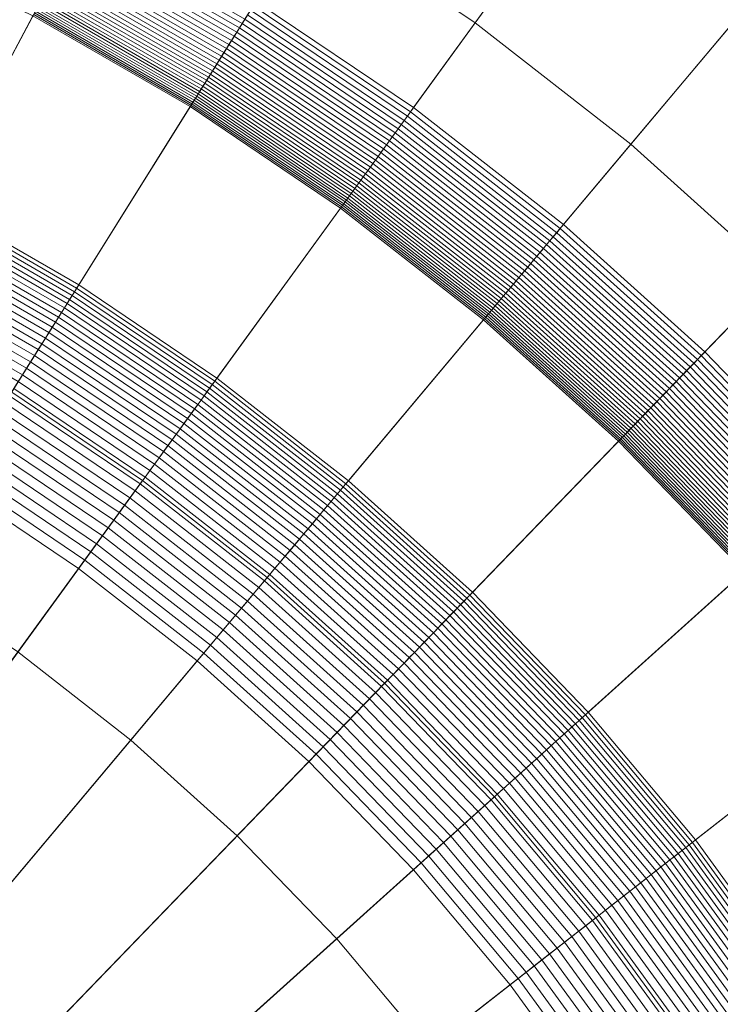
# Model space of a CAD drawing. Header units: millimetres. Extents: x -219 to 220, y -220 to 220.
# Tile 114 of 146: x 17 to 27, y 18 to 32. Entities that reach past the tile are written whole.
import ezdxf

# ---------------------------------------------------------------- set-up
doc = ezdxf.new("R2010")
doc.units = ezdxf.units.MM
doc.layers.add('LUCIDO_1', color=1, linetype='Continuous', lineweight=20, true_color=0xff0000)
doc.layers.add('Nessuna', color=7, linetype='Continuous', lineweight=9)

# ---------------------------------------------------------------- blocks, each defined once
blk = doc.blocks.new('Group-1')
at = {"layer": 'Nessuna', "color": 7, "linetype": 'Continuous', "lineweight": 9, "transparency": 33554687}
for points in [[(20.803, 32.622, -70.282), (23.031, 31.119, -70.282), (30.428, 41.3, -69.262), (27.471, 43.294, -69.262)], [(23.031, 31.119, -70.282), (25.15, 29.464, -70.282), (33.239, 39.104, -69.262), (30.428, 41.3, -69.262)], [(25.15, 29.464, -70.282), (27.148, 27.665, -70.282), (35.889, 36.717, -69.262), (33.239, 39.104, -69.262)], [(23.348, 36.696, -92.208), (25.855, 35.006, -92.208), (23.904, 32.32, -97.712), (21.589, 33.881, -97.712)], [(27.148, 27.665, -70.282), (29.015, 25.731, -70.282), (38.367, 34.151, -69.262), (35.889, 36.717, -69.262)], [(16.662, 36.501, -97.712), (19.171, 35.277, -97.712), (11.19, 20.267, -97.712), (9.747, 20.97, -97.712)], [(19.171, 35.277, -97.712), (21.589, 33.881, -97.712), (12.58, 19.464, -97.712), (11.19, 20.267, -97.712)], [(25.855, 35.006, -92.208), (28.238, 33.144, -92.208), (26.104, 30.601, -97.712), (23.904, 32.32, -97.712)], [(21.589, 33.881, -97.712), (23.904, 32.32, -97.712), (13.911, 18.566, -97.712), (12.58, 19.464, -97.712)], [(18.301, 33.64, -70.348), (20.607, 32.309, -70.348), (20.645, 32.371, -70.329), (18.335, 33.705, -70.329)], [(18.234, 33.514, -70.393), (20.531, 32.187, -70.393), (20.569, 32.248, -70.369), (18.267, 33.577, -70.369)], [(18.267, 33.577, -70.369), (20.569, 32.248, -70.369), (20.607, 32.309, -70.348), (18.301, 33.64, -70.348)], [(14.135, 30.825, -81.761), (16.255, 29.792, -81.761), (17.65, 32.416, -71.709), (15.344, 33.54, -71.709)], [(18.168, 33.391, -70.449), (20.457, 32.069, -70.449), (20.494, 32.128, -70.42), (18.201, 33.452, -70.42)], [(18.201, 33.452, -70.42), (20.494, 32.128, -70.42), (20.531, 32.187, -70.393), (18.234, 33.514, -70.393)], [(18.105, 33.271, -70.515), (20.386, 31.955, -70.515), (20.421, 32.011, -70.481), (18.136, 33.33, -70.481)], [(18.136, 33.33, -70.481), (20.421, 32.011, -70.481), (20.457, 32.069, -70.449), (18.168, 33.391, -70.449)], [(18.015, 33.102, -70.633), (20.284, 31.792, -70.633), (20.317, 31.845, -70.591), (18.044, 33.157, -70.591)], [(18.044, 33.157, -70.591), (20.317, 31.845, -70.591), (20.351, 31.899, -70.552), (18.074, 33.214, -70.552)], [(18.074, 33.214, -70.552), (20.351, 31.899, -70.552), (20.386, 31.955, -70.515), (18.105, 33.271, -70.515)], [(17.958, 32.996, -70.723), (20.22, 31.69, -70.723), (20.252, 31.74, -70.677), (17.986, 33.048, -70.677)], [(17.986, 33.048, -70.677), (20.252, 31.74, -70.677), (20.284, 31.792, -70.633), (18.015, 33.102, -70.633)], [(28.238, 33.144, -92.208), (30.485, 31.121, -92.208), (28.179, 28.732, -97.712), (26.104, 30.601, -97.712)], [(17.88, 32.849, -70.875), (20.132, 31.549, -70.875), (20.16, 31.594, -70.822), (17.905, 32.896, -70.822)], [(17.905, 32.896, -70.822), (20.16, 31.594, -70.822), (20.19, 31.641, -70.772), (17.931, 32.945, -70.772)], [(17.931, 32.945, -70.772), (20.19, 31.641, -70.772), (20.22, 31.69, -70.723), (17.958, 32.996, -70.723)], [(17.81, 32.718, -71.044), (20.053, 31.423, -71.044), (20.078, 31.463, -70.986), (17.833, 32.759, -70.986)], [(17.833, 32.759, -70.986), (20.078, 31.463, -70.986), (20.104, 31.505, -70.93), (17.856, 32.803, -70.93)], [(17.856, 32.803, -70.93), (20.104, 31.505, -70.93), (20.132, 31.549, -70.875), (17.88, 32.849, -70.875)], [(17.732, 32.57, -71.294), (19.965, 31.281, -71.294), (19.985, 31.314, -71.23), (17.75, 32.604, -71.23)], [(17.75, 32.604, -71.23), (19.985, 31.314, -71.23), (20.007, 31.348, -71.166), (17.769, 32.64, -71.166)], [(17.769, 32.64, -71.166), (20.007, 31.348, -71.166), (20.029, 31.384, -71.105), (17.789, 32.678, -71.105)], [(17.789, 32.678, -71.105), (20.029, 31.384, -71.105), (20.053, 31.423, -71.044), (17.81, 32.718, -71.044)], [(20.763, 32.559, -70.29), (22.987, 31.058, -70.29), (23.031, 31.119, -70.282), (20.803, 32.622, -70.282)], [(17.661, 32.436, -71.637), (19.884, 31.152, -71.637), (19.897, 31.174, -71.566), (17.672, 32.458, -71.566)], [(17.672, 32.458, -71.566), (19.897, 31.174, -71.566), (19.912, 31.197, -71.497), (17.686, 32.483, -71.497)], [(17.686, 32.483, -71.497), (19.912, 31.197, -71.497), (19.928, 31.223, -71.428), (17.7, 32.51, -71.428)], [(17.7, 32.51, -71.428), (19.928, 31.223, -71.428), (19.946, 31.251, -71.361), (17.715, 32.539, -71.361)], [(17.715, 32.539, -71.361), (19.946, 31.251, -71.361), (19.965, 31.281, -71.294), (17.732, 32.57, -71.294)], [(20.684, 32.433, -70.313), (22.9, 30.938, -70.313), (22.944, 30.998, -70.3), (20.724, 32.496, -70.3)], [(20.724, 32.496, -70.3), (22.944, 30.998, -70.3), (22.987, 31.058, -70.29), (20.763, 32.559, -70.29)], [(23.904, 32.32, -97.712), (26.104, 30.601, -97.712), (15.176, 17.578, -97.712), (13.911, 18.566, -97.712)], [(16.255, 29.792, -81.761), (18.297, 28.612, -81.761), (19.872, 31.133, -71.709), (17.65, 32.416, -71.709)], [(17.65, 32.416, -71.709), (19.872, 31.133, -71.709), (19.884, 31.152, -71.637), (17.661, 32.436, -71.637)], [(20.607, 32.309, -70.348), (22.814, 30.82, -70.348), (22.857, 30.879, -70.329), (20.645, 32.371, -70.329)], [(20.645, 32.371, -70.329), (22.857, 30.879, -70.329), (22.9, 30.938, -70.313), (20.684, 32.433, -70.313)], [(20.494, 32.128, -70.42), (22.689, 30.647, -70.42), (22.73, 30.704, -70.393), (20.531, 32.187, -70.393)], [(20.531, 32.187, -70.393), (22.73, 30.704, -70.393), (22.772, 30.762, -70.369), (20.569, 32.248, -70.369)], [(20.569, 32.248, -70.369), (22.772, 30.762, -70.369), (22.814, 30.82, -70.348), (20.607, 32.309, -70.348)], [(20.421, 32.011, -70.481), (22.608, 30.536, -70.481), (22.648, 30.591, -70.449), (20.457, 32.069, -70.449)], [(20.457, 32.069, -70.449), (22.648, 30.591, -70.449), (22.689, 30.647, -70.42), (20.494, 32.128, -70.42)], [(20.317, 31.845, -70.591), (22.493, 30.377, -70.591), (22.53, 30.429, -70.552), (20.351, 31.899, -70.552)], [(20.351, 31.899, -70.552), (22.53, 30.429, -70.552), (22.569, 30.482, -70.515), (20.386, 31.955, -70.515)], [(20.386, 31.955, -70.515), (22.569, 30.482, -70.515), (22.608, 30.536, -70.481), (20.421, 32.011, -70.481)], [(20.252, 31.74, -70.677), (22.42, 30.278, -70.677), (22.456, 30.327, -70.633), (20.284, 31.792, -70.633)], [(20.284, 31.792, -70.633), (22.456, 30.327, -70.633), (22.493, 30.377, -70.591), (20.317, 31.845, -70.591)], [(20.16, 31.594, -70.822), (22.319, 30.138, -70.822), (22.352, 30.183, -70.772), (20.19, 31.641, -70.772)], [(20.19, 31.641, -70.772), (22.352, 30.183, -70.772), (22.385, 30.23, -70.723), (20.22, 31.69, -70.723)], [(20.22, 31.69, -70.723), (22.385, 30.23, -70.723), (22.42, 30.278, -70.677), (20.252, 31.74, -70.677)], [(20.078, 31.463, -70.986), (22.228, 30.013, -70.986), (22.257, 30.053, -70.93), (20.104, 31.505, -70.93)], [(20.104, 31.505, -70.93), (22.257, 30.053, -70.93), (22.287, 30.095, -70.875), (20.132, 31.549, -70.875)], [(20.132, 31.549, -70.875), (22.287, 30.095, -70.875), (22.319, 30.138, -70.822), (20.16, 31.594, -70.822)], [(19.985, 31.314, -71.23), (22.125, 29.871, -71.23), (22.148, 29.903, -71.166), (20.007, 31.348, -71.166)], [(20.007, 31.348, -71.166), (22.148, 29.903, -71.166), (22.174, 29.938, -71.105), (20.029, 31.384, -71.105)], [(20.029, 31.384, -71.105), (22.174, 29.938, -71.105), (22.2, 29.975, -71.044), (20.053, 31.423, -71.044)], [(20.053, 31.423, -71.044), (22.2, 29.975, -71.044), (22.228, 30.013, -70.986), (20.078, 31.463, -70.986)], [(19.897, 31.174, -71.566), (22.027, 29.737, -71.566), (22.044, 29.759, -71.497), (19.912, 31.197, -71.497)], [(19.912, 31.197, -71.497), (22.044, 29.759, -71.497), (22.062, 29.784, -71.428), (19.928, 31.223, -71.428)], [(19.928, 31.223, -71.428), (22.062, 29.784, -71.428), (22.081, 29.811, -71.361), (19.946, 31.251, -71.361)], [(19.946, 31.251, -71.361), (22.081, 29.811, -71.361), (22.102, 29.84, -71.294), (19.965, 31.281, -71.294)], [(19.965, 31.281, -71.294), (22.102, 29.84, -71.294), (22.125, 29.871, -71.23), (19.985, 31.314, -71.23)], [(18.297, 28.612, -81.761), (20.252, 27.294, -81.761), (21.999, 29.698, -71.709), (19.872, 31.133, -71.709)], [(19.872, 31.133, -71.709), (21.999, 29.698, -71.709), (22.012, 29.716, -71.637), (19.884, 31.152, -71.637)], [(19.884, 31.152, -71.637), (22.012, 29.716, -71.637), (22.027, 29.737, -71.566), (19.897, 31.174, -71.566)], [(22.944, 30.998, -70.3), (25.054, 29.35, -70.3), (25.102, 29.407, -70.29), (22.987, 31.058, -70.29)], [(22.987, 31.058, -70.29), (25.102, 29.407, -70.29), (25.15, 29.464, -70.282), (23.031, 31.119, -70.282)], [(22.857, 30.879, -70.329), (24.959, 29.237, -70.329), (25.006, 29.293, -70.313), (22.9, 30.938, -70.313)], [(22.9, 30.938, -70.313), (25.006, 29.293, -70.313), (25.054, 29.35, -70.3), (22.944, 30.998, -70.3)], [(22.772, 30.762, -70.369), (24.866, 29.126, -70.369), (24.912, 29.181, -70.348), (22.814, 30.82, -70.348)], [(22.814, 30.82, -70.348), (24.912, 29.181, -70.348), (24.959, 29.237, -70.329), (22.857, 30.879, -70.329)], [(22.648, 30.591, -70.449), (24.731, 28.964, -70.449), (24.775, 29.017, -70.42), (22.689, 30.647, -70.42)], [(22.689, 30.647, -70.42), (24.775, 29.017, -70.42), (24.82, 29.071, -70.393), (22.73, 30.704, -70.393)], [(22.73, 30.704, -70.393), (24.82, 29.071, -70.393), (24.866, 29.126, -70.369), (22.772, 30.762, -70.369)], [(26.104, 30.601, -97.712), (28.179, 28.732, -97.712), (16.369, 16.504, -97.712), (15.176, 17.578, -97.712)], [(22.569, 30.482, -70.515), (24.644, 28.861, -70.515), (24.687, 28.912, -70.481), (22.608, 30.536, -70.481)], [(22.608, 30.536, -70.481), (24.687, 28.912, -70.481), (24.731, 28.964, -70.449), (22.648, 30.591, -70.449)], [(22.456, 30.327, -70.633), (24.521, 28.714, -70.633), (24.561, 28.762, -70.591), (22.493, 30.377, -70.591)], [(22.493, 30.377, -70.591), (24.561, 28.762, -70.591), (24.602, 28.811, -70.552), (22.53, 30.429, -70.552)], [(22.53, 30.429, -70.552), (24.602, 28.811, -70.552), (24.644, 28.861, -70.515), (22.569, 30.482, -70.515)], [(22.352, 30.183, -70.772), (24.406, 28.578, -70.772), (24.443, 28.622, -70.723), (22.385, 30.23, -70.723)], [(22.385, 30.23, -70.723), (24.443, 28.622, -70.723), (24.481, 28.667, -70.677), (22.42, 30.278, -70.677)], [(22.42, 30.278, -70.677), (24.481, 28.667, -70.677), (24.521, 28.714, -70.633), (22.456, 30.327, -70.633)], [(22.257, 30.053, -70.93), (24.303, 28.455, -70.93), (24.336, 28.494, -70.875), (22.287, 30.095, -70.875)], [(22.287, 30.095, -70.875), (24.336, 28.494, -70.875), (24.371, 28.535, -70.822), (22.319, 30.138, -70.822)], [(22.319, 30.138, -70.822), (24.371, 28.535, -70.822), (24.406, 28.578, -70.772), (22.352, 30.183, -70.772)], [(22.174, 29.938, -71.105), (24.212, 28.346, -71.105), (24.241, 28.38, -71.044), (22.2, 29.975, -71.044)], [(22.2, 29.975, -71.044), (24.241, 28.38, -71.044), (24.271, 28.417, -70.986), (22.228, 30.013, -70.986)], [(22.228, 30.013, -70.986), (24.271, 28.417, -70.986), (24.303, 28.455, -70.93), (22.257, 30.053, -70.93)], [(22.062, 29.784, -71.428), (24.089, 28.2, -71.428), (24.111, 28.225, -71.361), (22.081, 29.811, -71.361)], [(22.081, 29.811, -71.361), (24.111, 28.225, -71.361), (24.134, 28.253, -71.294), (22.102, 29.84, -71.294)], [(22.102, 29.84, -71.294), (24.134, 28.253, -71.294), (24.158, 28.282, -71.23), (22.125, 29.871, -71.23)], [(22.125, 29.871, -71.23), (24.158, 28.282, -71.23), (24.184, 28.313, -71.166), (22.148, 29.903, -71.166)], [(22.148, 29.903, -71.166), (24.184, 28.313, -71.166), (24.212, 28.346, -71.105), (22.174, 29.938, -71.105)], [(16.172, 29.636, -82.301), (18.203, 28.463, -82.301), (18.236, 28.515, -82.122), (16.201, 29.691, -82.122)], [(16.201, 29.691, -82.122), (18.236, 28.515, -82.122), (18.268, 28.565, -81.942), (16.229, 29.743, -81.942)], [(16.229, 29.743, -81.942), (18.268, 28.565, -81.942), (18.297, 28.612, -81.761), (16.255, 29.792, -81.761)], [(20.252, 27.294, -81.761), (22.111, 25.842, -81.761), (24.021, 28.118, -71.709), (21.999, 29.698, -71.709)], [(21.999, 29.698, -71.709), (24.021, 28.118, -71.709), (24.036, 28.136, -71.637), (22.012, 29.716, -71.637)], [(22.012, 29.716, -71.637), (24.036, 28.136, -71.637), (24.052, 28.155, -71.566), (22.027, 29.737, -71.566)], [(22.027, 29.737, -71.566), (24.052, 28.155, -71.566), (24.07, 28.177, -71.497), (22.044, 29.759, -71.497)], [(22.044, 29.759, -71.497), (24.07, 28.177, -71.497), (24.089, 28.2, -71.428), (22.062, 29.784, -71.428)], [(16.108, 29.517, -82.656), (18.132, 28.348, -82.656), (18.169, 28.407, -82.479), (16.141, 29.577, -82.479)], [(16.141, 29.577, -82.479), (18.169, 28.407, -82.479), (18.203, 28.463, -82.301), (16.172, 29.636, -82.301)], [(16.002, 29.316, -83.177), (18.012, 28.156, -83.177), (18.053, 28.223, -83.005), (16.039, 29.386, -83.005)], [(16.039, 29.386, -83.005), (18.053, 28.223, -83.005), (18.094, 28.287, -82.831), (16.074, 29.453, -82.831)], [(16.074, 29.453, -82.831), (18.094, 28.287, -82.831), (18.132, 28.348, -82.656), (16.108, 29.517, -82.656)], [(25.054, 29.35, -70.3), (27.044, 27.558, -70.3), (27.096, 27.611, -70.29), (25.102, 29.407, -70.29)], [(25.102, 29.407, -70.29), (27.096, 27.611, -70.29), (27.148, 27.665, -70.282), (25.15, 29.464, -70.282)], [(15.963, 29.243, -83.348), (17.968, 28.086, -83.348), (18.012, 28.156, -83.177), (16.002, 29.316, -83.177)], [(24.959, 29.237, -70.329), (26.942, 27.452, -70.329), (26.993, 27.504, -70.313), (25.006, 29.293, -70.313)], [(25.006, 29.293, -70.313), (26.993, 27.504, -70.313), (27.044, 27.558, -70.3), (25.054, 29.35, -70.3)], [(15.881, 29.09, -83.685), (17.876, 27.938, -83.685), (17.923, 28.013, -83.517), (15.923, 29.168, -83.517)], [(15.923, 29.168, -83.517), (17.923, 28.013, -83.517), (17.968, 28.086, -83.348), (15.963, 29.243, -83.348)], [(24.82, 29.071, -70.393), (26.792, 27.296, -70.393), (26.841, 27.347, -70.369), (24.866, 29.126, -70.369)], [(24.866, 29.126, -70.369), (26.841, 27.347, -70.369), (26.891, 27.399, -70.348), (24.912, 29.181, -70.348)], [(24.912, 29.181, -70.348), (26.891, 27.399, -70.348), (26.942, 27.452, -70.329), (24.959, 29.237, -70.329)], [(15.794, 28.925, -84.015), (17.777, 27.78, -84.015), (17.827, 27.86, -83.851), (15.838, 29.009, -83.851)], [(15.838, 29.009, -83.851), (17.827, 27.86, -83.851), (17.876, 27.938, -83.685), (15.881, 29.09, -83.685)], [(24.731, 28.964, -70.449), (26.695, 27.196, -70.449), (26.743, 27.246, -70.42), (24.775, 29.017, -70.42)], [(24.775, 29.017, -70.42), (26.743, 27.246, -70.42), (26.792, 27.296, -70.393), (24.82, 29.071, -70.393)], [(15.7, 28.749, -84.337), (17.671, 27.611, -84.337), (17.725, 27.697, -84.177), (15.748, 28.838, -84.177)], [(15.748, 28.838, -84.177), (17.725, 27.697, -84.177), (17.777, 27.78, -84.015), (15.794, 28.925, -84.015)], [(24.602, 28.811, -70.552), (26.556, 27.052, -70.552), (26.601, 27.099, -70.515), (24.644, 28.861, -70.515)], [(24.644, 28.861, -70.515), (26.601, 27.099, -70.515), (26.647, 27.147, -70.481), (24.687, 28.912, -70.481)], [(24.687, 28.912, -70.481), (26.647, 27.147, -70.481), (26.695, 27.196, -70.449), (24.731, 28.964, -70.449)], [(15.651, 28.657, -84.496), (17.616, 27.523, -84.496), (17.671, 27.611, -84.337), (15.7, 28.749, -84.337)], [(28.179, 28.732, -97.712), (30.118, 26.724, -97.712), (17.485, 15.349, -97.712), (16.369, 16.504, -97.712)], [(24.481, 28.667, -70.677), (26.425, 26.917, -70.677), (26.468, 26.961, -70.633), (24.521, 28.714, -70.633)], [(24.521, 28.714, -70.633), (26.468, 26.961, -70.633), (26.511, 27.006, -70.591), (24.561, 28.762, -70.591)], [(24.561, 28.762, -70.591), (26.511, 27.006, -70.591), (26.556, 27.052, -70.552), (24.602, 28.811, -70.552)], [(15.549, 28.465, -84.807), (17.501, 27.339, -84.807), (17.559, 27.432, -84.652), (15.601, 28.562, -84.652)], [(15.601, 28.562, -84.652), (17.559, 27.432, -84.652), (17.616, 27.523, -84.496), (15.651, 28.657, -84.496)], [(18.236, 28.515, -82.122), (20.185, 27.201, -82.122), (20.22, 27.249, -81.942), (18.268, 28.565, -81.942)], [(18.268, 28.565, -81.942), (20.22, 27.249, -81.942), (20.252, 27.294, -81.761), (18.297, 28.612, -81.761)], [(24.371, 28.535, -70.822), (26.306, 26.793, -70.822), (26.344, 26.833, -70.772), (24.406, 28.578, -70.772)], [(24.406, 28.578, -70.772), (26.344, 26.833, -70.772), (26.384, 26.874, -70.723), (24.443, 28.622, -70.723)], [(24.443, 28.622, -70.723), (26.384, 26.874, -70.723), (26.425, 26.917, -70.677), (24.481, 28.667, -70.677)], [(15.496, 28.366, -84.959), (17.441, 27.243, -84.959), (17.501, 27.339, -84.807), (15.549, 28.465, -84.807)], [(18.169, 28.407, -82.479), (20.11, 27.097, -82.479), (20.148, 27.151, -82.301), (18.203, 28.463, -82.301)], [(18.203, 28.463, -82.301), (20.148, 27.151, -82.301), (20.185, 27.201, -82.122), (18.236, 28.515, -82.122)], [(24.241, 28.38, -71.044), (26.165, 26.648, -71.044), (26.198, 26.682, -70.986), (24.271, 28.417, -70.986)], [(24.271, 28.417, -70.986), (26.198, 26.682, -70.986), (26.233, 26.717, -70.93), (24.303, 28.455, -70.93)], [(24.303, 28.455, -70.93), (26.233, 26.717, -70.93), (26.268, 26.754, -70.875), (24.336, 28.494, -70.875)], [(24.336, 28.494, -70.875), (26.268, 26.754, -70.875), (26.306, 26.793, -70.822), (24.371, 28.535, -70.822)], [(18.053, 28.223, -83.005), (19.982, 26.922, -83.005), (20.027, 26.983, -82.831), (18.094, 28.287, -82.831)], [(18.094, 28.287, -82.831), (20.027, 26.983, -82.831), (20.069, 27.042, -82.656), (18.132, 28.348, -82.656)], [(18.132, 28.348, -82.656), (20.069, 27.042, -82.656), (20.11, 27.097, -82.479), (18.169, 28.407, -82.479)], [(24.134, 28.253, -71.294), (26.049, 26.528, -71.294), (26.076, 26.555, -71.23), (24.158, 28.282, -71.23)], [(24.158, 28.282, -71.23), (26.076, 26.555, -71.23), (26.104, 26.584, -71.166), (24.184, 28.313, -71.166)], [(24.184, 28.313, -71.166), (26.104, 26.584, -71.166), (26.134, 26.615, -71.105), (24.212, 28.346, -71.105)], [(24.212, 28.346, -71.105), (26.134, 26.615, -71.105), (26.165, 26.648, -71.044), (24.241, 28.38, -71.044)], [(17.968, 28.086, -83.348), (19.887, 26.791, -83.348), (19.936, 26.858, -83.177), (18.012, 28.156, -83.177)], [(18.012, 28.156, -83.177), (19.936, 26.858, -83.177), (19.982, 26.922, -83.005), (18.053, 28.223, -83.005)], [(24.021, 28.118, -71.709), (25.928, 26.402, -71.709), (25.943, 26.418, -71.637), (24.036, 28.136, -71.637)], [(24.036, 28.136, -71.637), (25.943, 26.418, -71.637), (25.961, 26.436, -71.566), (24.052, 28.155, -71.566)], [(24.052, 28.155, -71.566), (25.961, 26.436, -71.566), (25.98, 26.456, -71.497), (24.07, 28.177, -71.497)], [(24.07, 28.177, -71.497), (25.98, 26.456, -71.497), (26.002, 26.478, -71.428), (24.089, 28.2, -71.428)], [(24.089, 28.2, -71.428), (26.002, 26.478, -71.428), (26.025, 26.502, -71.361), (24.111, 28.225, -71.361)], [(24.111, 28.225, -71.361), (26.025, 26.502, -71.361), (26.049, 26.528, -71.294), (24.134, 28.253, -71.294)], [(17.876, 27.938, -83.685), (19.785, 26.651, -83.685), (19.837, 26.722, -83.517), (17.923, 28.013, -83.517)], [(17.923, 28.013, -83.517), (19.837, 26.722, -83.517), (19.887, 26.791, -83.348), (17.968, 28.086, -83.348)], [(22.111, 25.842, -81.761), (23.863, 24.264, -81.761), (25.928, 26.402, -71.709), (24.021, 28.118, -71.709)], [(17.777, 27.78, -84.015), (19.675, 26.499, -84.015), (19.731, 26.576, -83.851), (17.827, 27.86, -83.851)], [(17.827, 27.86, -83.851), (19.731, 26.576, -83.851), (19.785, 26.651, -83.685), (17.876, 27.938, -83.685)], [(17.725, 27.697, -84.177), (19.618, 26.42, -84.177), (19.675, 26.499, -84.015), (17.777, 27.78, -84.015)], [(17.616, 27.523, -84.496), (19.497, 26.254, -84.496), (19.558, 26.338, -84.337), (17.671, 27.611, -84.337)], [(17.671, 27.611, -84.337), (19.558, 26.338, -84.337), (19.618, 26.42, -84.177), (17.725, 27.697, -84.177)], [(27.044, 27.558, -70.3), (28.904, 25.631, -70.3), (28.96, 25.681, -70.29), (27.096, 27.611, -70.29)], [(27.096, 27.611, -70.29), (28.96, 25.681, -70.29), (29.015, 25.731, -70.282), (27.148, 27.665, -70.282)], [(17.559, 27.432, -84.652), (19.434, 26.167, -84.652), (19.497, 26.254, -84.496), (17.616, 27.523, -84.496)], [(26.891, 27.399, -70.348), (28.741, 25.484, -70.348), (28.795, 25.533, -70.329), (26.942, 27.452, -70.329)], [(26.942, 27.452, -70.329), (28.795, 25.533, -70.329), (28.849, 25.582, -70.313), (26.993, 27.504, -70.313)], [(26.993, 27.504, -70.313), (28.849, 25.582, -70.313), (28.904, 25.631, -70.3), (27.044, 27.558, -70.3)], [(17.441, 27.243, -84.959), (19.303, 25.987, -84.959), (19.369, 26.078, -84.807), (17.501, 27.339, -84.807)], [(17.501, 27.339, -84.807), (19.369, 26.078, -84.807), (19.434, 26.167, -84.652), (17.559, 27.432, -84.652)], [(26.792, 27.296, -70.393), (28.634, 25.388, -70.393), (28.687, 25.436, -70.369), (26.841, 27.347, -70.369)], [(26.841, 27.347, -70.369), (28.687, 25.436, -70.369), (28.741, 25.484, -70.348), (26.891, 27.399, -70.348)], [(17.38, 27.144, -85.109), (19.235, 25.893, -85.109), (19.303, 25.987, -84.959), (17.441, 27.243, -84.959)], [(20.148, 27.151, -82.301), (21.997, 25.706, -82.301), (22.037, 25.754, -82.122), (20.185, 27.201, -82.122)], [(20.185, 27.201, -82.122), (22.037, 25.754, -82.122), (22.075, 25.799, -81.942), (20.22, 27.249, -81.942)], [(20.22, 27.249, -81.942), (22.075, 25.799, -81.942), (22.111, 25.842, -81.761), (20.252, 27.294, -81.761)], [(26.647, 27.147, -70.481), (28.48, 25.249, -70.481), (28.531, 25.295, -70.449), (26.695, 27.196, -70.449)], [(26.695, 27.196, -70.449), (28.531, 25.295, -70.449), (28.582, 25.341, -70.42), (26.743, 27.246, -70.42)], [(26.743, 27.246, -70.42), (28.582, 25.341, -70.42), (28.634, 25.388, -70.393), (26.792, 27.296, -70.393)], [(17.253, 26.941, -85.403), (19.094, 25.699, -85.403), (19.165, 25.797, -85.257), (17.317, 27.044, -85.257)], [(17.317, 27.044, -85.257), (19.165, 25.797, -85.257), (19.235, 25.893, -85.109), (17.38, 27.144, -85.109)], [(20.027, 26.983, -82.831), (21.864, 25.548, -82.831), (21.91, 25.603, -82.656), (20.069, 27.042, -82.656)], [(20.069, 27.042, -82.656), (21.91, 25.603, -82.656), (21.955, 25.656, -82.479), (20.11, 27.097, -82.479)], [(20.11, 27.097, -82.479), (21.955, 25.656, -82.479), (21.997, 25.706, -82.301), (20.148, 27.151, -82.301)], [(26.511, 27.006, -70.591), (28.334, 25.118, -70.591), (28.382, 25.161, -70.552), (26.556, 27.052, -70.552)], [(26.556, 27.052, -70.552), (28.382, 25.161, -70.552), (28.43, 25.204, -70.515), (26.601, 27.099, -70.515)], [(26.601, 27.099, -70.515), (28.43, 25.204, -70.515), (28.48, 25.249, -70.481), (26.647, 27.147, -70.481)], [(17.187, 26.836, -85.546), (19.021, 25.599, -85.546), (19.094, 25.699, -85.403), (17.253, 26.941, -85.403)], [(19.936, 26.858, -83.177), (21.764, 25.429, -83.177), (21.815, 25.49, -83.005), (19.982, 26.922, -83.005)], [(19.982, 26.922, -83.005), (21.815, 25.49, -83.005), (21.864, 25.548, -82.831), (20.027, 26.983, -82.831)], [(26.384, 26.874, -70.723), (28.198, 24.996, -70.723), (28.242, 25.035, -70.677), (26.425, 26.917, -70.677)], [(26.425, 26.917, -70.677), (28.242, 25.035, -70.677), (28.288, 25.076, -70.633), (26.468, 26.961, -70.633)], [(26.468, 26.961, -70.633), (28.288, 25.076, -70.633), (28.334, 25.118, -70.591), (26.511, 27.006, -70.591)], [(17.12, 26.728, -85.687), (18.946, 25.496, -85.687), (19.021, 25.599, -85.546), (17.187, 26.836, -85.546)], [(19.837, 26.722, -83.517), (21.657, 25.301, -83.517), (21.712, 25.366, -83.348), (19.887, 26.791, -83.348)], [(19.887, 26.791, -83.348), (21.712, 25.366, -83.348), (21.764, 25.429, -83.177), (19.936, 26.858, -83.177)], [(26.233, 26.717, -70.93), (28.036, 24.85, -70.93), (28.075, 24.884, -70.875), (26.268, 26.754, -70.875)], [(26.268, 26.754, -70.875), (28.075, 24.884, -70.875), (28.114, 24.92, -70.822), (26.306, 26.793, -70.822)], [(26.306, 26.793, -70.822), (28.114, 24.92, -70.822), (28.156, 24.957, -70.772), (26.344, 26.833, -70.772)], [(26.344, 26.833, -70.772), (28.156, 24.957, -70.772), (28.198, 24.996, -70.723), (26.384, 26.874, -70.723)], [(16.981, 26.506, -85.961), (18.792, 25.284, -85.961), (18.87, 25.391, -85.825), (17.051, 26.618, -85.825)], [(17.051, 26.618, -85.825), (18.87, 25.391, -85.825), (18.946, 25.496, -85.687), (17.12, 26.728, -85.687)], [(30.118, 26.724, -97.712), (31.913, 24.585, -97.712), (18.517, 14.119, -97.712), (17.485, 15.349, -97.712)], [(19.731, 26.576, -83.851), (21.541, 25.162, -83.851), (21.6, 25.233, -83.685), (19.785, 26.651, -83.685)], [(19.785, 26.651, -83.685), (21.6, 25.233, -83.685), (21.657, 25.301, -83.517), (19.837, 26.722, -83.517)], [(26.104, 26.584, -71.166), (27.899, 24.726, -71.166), (27.931, 24.754, -71.105), (26.134, 26.615, -71.105)], [(26.134, 26.615, -71.105), (27.931, 24.754, -71.105), (27.964, 24.785, -71.044), (26.165, 26.648, -71.044)], [(26.165, 26.648, -71.044), (27.964, 24.785, -71.044), (27.999, 24.816, -70.986), (26.198, 26.682, -70.986)], [(26.198, 26.682, -70.986), (27.999, 24.816, -70.986), (28.036, 24.85, -70.93), (26.233, 26.717, -70.93)], [(16.91, 26.392, -86.095), (18.713, 25.175, -86.095), (18.792, 25.284, -85.961), (16.981, 26.506, -85.961)], [(19.618, 26.42, -84.177), (21.417, 25.015, -84.177), (21.48, 25.09, -84.015), (19.675, 26.499, -84.015)], [(19.675, 26.499, -84.015), (21.48, 25.09, -84.015), (21.541, 25.162, -83.851), (19.731, 26.576, -83.851)], [(25.98, 26.456, -71.497), (27.766, 24.607, -71.497), (27.789, 24.627, -71.428), (26.002, 26.478, -71.428)], [(26.002, 26.478, -71.428), (27.789, 24.627, -71.428), (27.814, 24.649, -71.361), (26.025, 26.502, -71.361)], [(26.025, 26.502, -71.361), (27.814, 24.649, -71.361), (27.84, 24.673, -71.294), (26.049, 26.528, -71.294)], [(26.049, 26.528, -71.294), (27.84, 24.673, -71.294), (27.869, 24.699, -71.23), (26.076, 26.555, -71.23)], [(26.076, 26.555, -71.23), (27.869, 24.699, -71.23), (27.899, 24.726, -71.166), (26.104, 26.584, -71.166)], [(16.837, 26.276, -86.226), (18.633, 25.064, -86.226), (18.713, 25.175, -86.095), (16.91, 26.392, -86.095)], [(19.497, 26.254, -84.496), (21.285, 24.857, -84.496), (21.352, 24.937, -84.337), (19.558, 26.338, -84.337)], [(19.558, 26.338, -84.337), (21.352, 24.937, -84.337), (21.417, 25.015, -84.177), (19.618, 26.42, -84.177)], [(23.863, 24.264, -81.761), (25.501, 22.567, -81.761), (27.71, 24.556, -71.709), (25.928, 26.402, -71.709)], [(25.928, 26.402, -71.709), (27.71, 24.556, -71.709), (27.727, 24.571, -71.637), (25.943, 26.418, -71.637)], [(25.943, 26.418, -71.637), (27.727, 24.571, -71.637), (27.746, 24.588, -71.566), (25.961, 26.436, -71.566)], [(25.961, 26.436, -71.566), (27.746, 24.588, -71.566), (27.766, 24.607, -71.497), (25.98, 26.456, -71.497)], [(16.763, 26.157, -86.354), (18.55, 24.951, -86.354), (18.633, 25.064, -86.226), (16.837, 26.276, -86.226)], [(19.434, 26.167, -84.652), (21.216, 24.775, -84.652), (21.285, 24.857, -84.496), (19.497, 26.254, -84.496)], [(16.688, 26.037, -86.479), (18.467, 24.836, -86.479), (18.55, 24.951, -86.354), (16.763, 26.157, -86.354)], [(19.303, 25.987, -84.959), (21.072, 24.604, -84.959), (21.145, 24.691, -84.807), (19.369, 26.078, -84.807)], [(19.369, 26.078, -84.807), (21.145, 24.691, -84.807), (21.216, 24.775, -84.652), (19.434, 26.167, -84.652)], [(16.533, 25.79, -86.722), (18.296, 24.601, -86.722), (18.382, 24.72, -86.602), (16.611, 25.914, -86.602)], [(16.611, 25.914, -86.602), (18.382, 24.72, -86.602), (18.467, 24.836, -86.479), (16.688, 26.037, -86.479)], [(19.235, 25.893, -85.109), (20.998, 24.516, -85.109), (21.072, 24.604, -84.959), (19.303, 25.987, -84.959)], [(12.58, 19.464, -92.712), (13.911, 18.566, -92.712), (18.296, 24.601, -86.722), (16.533, 25.79, -86.722)], [(19.094, 25.699, -85.403), (20.844, 24.332, -85.403), (20.922, 24.425, -85.257), (19.165, 25.797, -85.257)], [(19.165, 25.797, -85.257), (20.922, 24.425, -85.257), (20.998, 24.516, -85.109), (19.235, 25.893, -85.109)], [(22.037, 25.754, -82.122), (23.784, 24.181, -82.122), (23.825, 24.224, -81.942), (22.075, 25.799, -81.942)], [(22.075, 25.799, -81.942), (23.825, 24.224, -81.942), (23.863, 24.264, -81.761), (22.111, 25.842, -81.761)], [(19.021, 25.599, -85.546), (20.764, 24.237, -85.546), (20.844, 24.332, -85.403), (19.094, 25.699, -85.403)], [(21.91, 25.603, -82.656), (23.647, 24.04, -82.656), (23.695, 24.089, -82.479), (21.955, 25.656, -82.479)], [(21.955, 25.656, -82.479), (23.695, 24.089, -82.479), (23.74, 24.137, -82.301), (21.997, 25.706, -82.301)], [(21.997, 25.706, -82.301), (23.74, 24.137, -82.301), (23.784, 24.181, -82.122), (22.037, 25.754, -82.122)], [(18.87, 25.391, -85.825), (20.599, 24.04, -85.825), (20.682, 24.14, -85.687), (18.946, 25.496, -85.687)], [(18.946, 25.496, -85.687), (20.682, 24.14, -85.687), (20.764, 24.237, -85.546), (19.021, 25.599, -85.546)], [(21.764, 25.429, -83.177), (23.489, 23.876, -83.177), (23.544, 23.933, -83.005), (21.815, 25.49, -83.005)], [(21.815, 25.49, -83.005), (23.544, 23.933, -83.005), (23.596, 23.987, -82.831), (21.864, 25.548, -82.831)], [(21.864, 25.548, -82.831), (23.596, 23.987, -82.831), (23.647, 24.04, -82.656), (21.91, 25.603, -82.656)], [(18.792, 25.284, -85.961), (20.514, 23.939, -85.961), (20.599, 24.04, -85.825), (18.87, 25.391, -85.825)], [(21.657, 25.301, -83.517), (23.373, 23.756, -83.517), (23.432, 23.817, -83.348), (21.712, 25.366, -83.348)], [(21.712, 25.366, -83.348), (23.432, 23.817, -83.348), (23.489, 23.876, -83.177), (21.764, 25.429, -83.177)], [(18.713, 25.175, -86.095), (20.428, 23.836, -86.095), (20.514, 23.939, -85.961), (18.792, 25.284, -85.961)], [(21.541, 25.162, -83.851), (23.247, 23.626, -83.851), (23.311, 23.692, -83.685), (21.6, 25.233, -83.685)], [(21.6, 25.233, -83.685), (23.311, 23.692, -83.685), (23.373, 23.756, -83.517), (21.657, 25.301, -83.517)], [(18.633, 25.064, -86.226), (20.339, 23.731, -86.226), (20.428, 23.836, -86.095), (18.713, 25.175, -86.095)], [(21.417, 25.015, -84.177), (23.113, 23.487, -84.177), (23.181, 23.557, -84.015), (21.48, 25.09, -84.015)], [(21.48, 25.09, -84.015), (23.181, 23.557, -84.015), (23.247, 23.626, -83.851), (21.541, 25.162, -83.851)], [(18.467, 24.836, -86.479), (20.158, 23.515, -86.479), (20.25, 23.624, -86.354), (18.55, 24.951, -86.354)], [(18.55, 24.951, -86.354), (20.25, 23.624, -86.354), (20.339, 23.731, -86.226), (18.633, 25.064, -86.226)], [(21.285, 24.857, -84.496), (22.971, 23.339, -84.496), (23.043, 23.414, -84.337), (21.352, 24.937, -84.337)], [(21.352, 24.937, -84.337), (23.043, 23.414, -84.337), (23.113, 23.487, -84.177), (21.417, 25.015, -84.177)], [(18.382, 24.72, -86.602), (20.065, 23.404, -86.602), (20.158, 23.515, -86.479), (18.467, 24.836, -86.479)], [(21.216, 24.775, -84.652), (22.896, 23.262, -84.652), (22.971, 23.339, -84.496), (21.285, 24.857, -84.496)], [(18.296, 24.601, -86.722), (19.971, 23.292, -86.722), (20.065, 23.404, -86.602), (18.382, 24.72, -86.602)], [(21.072, 24.604, -84.959), (22.741, 23.102, -84.959), (22.82, 23.183, -84.807), (21.145, 24.691, -84.807)], [(21.145, 24.691, -84.807), (22.82, 23.183, -84.807), (22.896, 23.262, -84.652), (21.216, 24.775, -84.652)], [(13.911, 18.566, -92.712), (15.176, 17.578, -92.712), (19.971, 23.292, -86.722), (18.296, 24.601, -86.722)], [(31.913, 24.585, -97.712), (33.554, 22.327, -97.712), (19.46, 12.82, -97.712), (18.517, 14.119, -97.712)], [(20.922, 24.425, -85.257), (22.578, 22.933, -85.257), (22.661, 23.019, -85.109), (20.998, 24.516, -85.109)], [(20.998, 24.516, -85.109), (22.661, 23.019, -85.109), (22.741, 23.102, -84.959), (21.072, 24.604, -84.959)], [(25.501, 22.567, -81.761), (27.017, 20.761, -81.761), (29.359, 22.59, -71.709), (27.71, 24.556, -71.709)], [(20.844, 24.332, -85.403), (22.494, 22.846, -85.403), (22.578, 22.933, -85.257), (20.922, 24.425, -85.257)], [(20.682, 24.14, -85.687), (22.32, 22.665, -85.687), (22.408, 22.757, -85.546), (20.764, 24.237, -85.546)], [(20.764, 24.237, -85.546), (22.408, 22.757, -85.546), (22.494, 22.846, -85.403), (20.844, 24.332, -85.403)], [(23.825, 24.224, -81.942), (25.46, 22.53, -81.942), (25.501, 22.567, -81.761), (23.863, 24.264, -81.761)], [(20.599, 24.04, -85.825), (22.23, 22.572, -85.825), (22.32, 22.665, -85.687), (20.682, 24.14, -85.687)], [(23.695, 24.089, -82.479), (25.321, 22.405, -82.479), (25.37, 22.449, -82.301), (23.74, 24.137, -82.301)], [(23.74, 24.137, -82.301), (25.37, 22.449, -82.301), (25.416, 22.491, -82.122), (23.784, 24.181, -82.122)], [(23.784, 24.181, -82.122), (25.416, 22.491, -82.122), (25.46, 22.53, -81.942), (23.825, 24.224, -81.942)], [(20.514, 23.939, -85.961), (22.138, 22.477, -85.961), (22.23, 22.572, -85.825), (20.599, 24.04, -85.825)], [(23.544, 23.933, -83.005), (25.16, 22.26, -83.005), (25.216, 22.31, -82.831), (23.596, 23.987, -82.831)], [(23.596, 23.987, -82.831), (25.216, 22.31, -82.831), (25.27, 22.359, -82.656), (23.647, 24.04, -82.656)], [(23.647, 24.04, -82.656), (25.27, 22.359, -82.656), (25.321, 22.405, -82.479), (23.695, 24.089, -82.479)], [(20.339, 23.731, -86.226), (21.949, 22.281, -86.226), (22.044, 22.38, -86.095), (20.428, 23.836, -86.095)], [(20.428, 23.836, -86.095), (22.044, 22.38, -86.095), (22.138, 22.477, -85.961), (20.514, 23.939, -85.961)], [(23.373, 23.756, -83.517), (24.977, 22.095, -83.517), (25.04, 22.152, -83.348), (23.432, 23.817, -83.348)], [(23.432, 23.817, -83.348), (25.04, 22.152, -83.348), (25.101, 22.207, -83.177), (23.489, 23.876, -83.177)], [(23.489, 23.876, -83.177), (25.101, 22.207, -83.177), (25.16, 22.26, -83.005), (23.544, 23.933, -83.005)], [(20.25, 23.624, -86.354), (21.852, 22.181, -86.354), (21.949, 22.281, -86.226), (20.339, 23.731, -86.226)], [(23.247, 23.626, -83.851), (24.842, 21.974, -83.851), (24.911, 22.035, -83.685), (23.311, 23.692, -83.685)], [(23.311, 23.692, -83.685), (24.911, 22.035, -83.685), (24.977, 22.095, -83.517), (23.373, 23.756, -83.517)], [(20.158, 23.515, -86.479), (21.753, 22.079, -86.479), (21.852, 22.181, -86.354), (20.25, 23.624, -86.354)], [(23.113, 23.487, -84.177), (24.699, 21.845, -84.177), (24.772, 21.91, -84.015), (23.181, 23.557, -84.015)], [(23.181, 23.557, -84.015), (24.772, 21.91, -84.015), (24.842, 21.974, -83.851), (23.247, 23.626, -83.851)], [(19.971, 23.292, -86.722), (21.551, 21.869, -86.722), (21.653, 21.975, -86.602), (20.065, 23.404, -86.602)], [(20.065, 23.404, -86.602), (21.653, 21.975, -86.602), (21.753, 22.079, -86.479), (20.158, 23.515, -86.479)], [(22.971, 23.339, -84.496), (24.546, 21.707, -84.496), (24.624, 21.777, -84.337), (23.043, 23.414, -84.337)], [(23.043, 23.414, -84.337), (24.624, 21.777, -84.337), (24.699, 21.845, -84.177), (23.113, 23.487, -84.177)], [(15.176, 17.578, -92.712), (16.369, 16.504, -92.712), (21.551, 21.869, -86.722), (19.971, 23.292, -86.722)], [(22.82, 23.183, -84.807), (24.385, 21.562, -84.807), (24.467, 21.636, -84.652), (22.896, 23.262, -84.652)], [(22.896, 23.262, -84.652), (24.467, 21.636, -84.652), (24.546, 21.707, -84.496), (22.971, 23.339, -84.496)], [(22.741, 23.102, -84.959), (24.301, 21.487, -84.959), (24.385, 21.562, -84.807), (22.82, 23.183, -84.807)], [(22.578, 22.933, -85.257), (24.127, 21.33, -85.257), (24.215, 21.409, -85.109), (22.661, 23.019, -85.109)], [(22.661, 23.019, -85.109), (24.215, 21.409, -85.109), (24.301, 21.487, -84.959), (22.741, 23.102, -84.959)], [(22.408, 22.757, -85.546), (23.944, 21.165, -85.546), (24.037, 21.248, -85.403), (22.494, 22.846, -85.403)], [(22.494, 22.846, -85.403), (24.037, 21.248, -85.403), (24.127, 21.33, -85.257), (22.578, 22.933, -85.257)], [(22.32, 22.665, -85.687), (23.85, 21.08, -85.687), (23.944, 21.165, -85.546), (22.408, 22.757, -85.546)], [(22.138, 22.477, -85.961), (23.656, 20.905, -85.961), (23.754, 20.994, -85.825), (22.23, 22.572, -85.825)], [(22.23, 22.572, -85.825), (23.754, 20.994, -85.825), (23.85, 21.08, -85.687), (22.32, 22.665, -85.687)], [(25.46, 22.53, -81.942), (26.974, 20.726, -81.942), (27.017, 20.761, -81.761), (25.501, 22.567, -81.761)], [(27.017, 20.761, -81.761), (28.403, 18.853, -81.761), (30.867, 20.515, -71.709), (29.359, 22.59, -71.709)], [(22.044, 22.38, -86.095), (23.556, 20.815, -86.095), (23.656, 20.905, -85.961), (22.138, 22.477, -85.961)], [(25.321, 22.405, -82.479), (26.826, 20.611, -82.479), (26.878, 20.652, -82.301), (25.37, 22.449, -82.301)], [(25.37, 22.449, -82.301), (26.878, 20.652, -82.301), (26.927, 20.69, -82.122), (25.416, 22.491, -82.122)], [(25.416, 22.491, -82.122), (26.927, 20.69, -82.122), (26.974, 20.726, -81.942), (25.46, 22.53, -81.942)], [(33.554, 22.327, -97.712), (35.033, 19.959, -97.712), (20.311, 11.459, -97.712), (19.46, 12.82, -97.712)], [(21.949, 22.281, -86.226), (23.454, 20.723, -86.226), (23.556, 20.815, -86.095), (22.044, 22.38, -86.095)], [(25.16, 22.26, -83.005), (26.655, 20.478, -83.005), (26.715, 20.524, -82.831), (25.216, 22.31, -82.831)], [(25.216, 22.31, -82.831), (26.715, 20.524, -82.831), (26.772, 20.569, -82.656), (25.27, 22.359, -82.656)], [(25.27, 22.359, -82.656), (26.772, 20.569, -82.656), (26.826, 20.611, -82.479), (25.321, 22.405, -82.479)], [(21.753, 22.079, -86.479), (23.244, 20.535, -86.479), (23.35, 20.63, -86.354), (21.852, 22.181, -86.354)], [(21.852, 22.181, -86.354), (23.35, 20.63, -86.354), (23.454, 20.723, -86.226), (21.949, 22.281, -86.226)], [(24.977, 22.095, -83.517), (26.461, 20.326, -83.517), (26.528, 20.378, -83.348), (25.04, 22.152, -83.348)], [(25.04, 22.152, -83.348), (26.528, 20.378, -83.348), (26.593, 20.429, -83.177), (25.101, 22.207, -83.177)], [(25.101, 22.207, -83.177), (26.593, 20.429, -83.177), (26.655, 20.478, -83.005), (25.16, 22.26, -83.005)], [(21.653, 21.975, -86.602), (23.137, 20.438, -86.602), (23.244, 20.535, -86.479), (21.753, 22.079, -86.479)], [(24.842, 21.974, -83.851), (26.319, 20.215, -83.851), (26.391, 20.271, -83.685), (24.911, 22.035, -83.685)], [(24.911, 22.035, -83.685), (26.391, 20.271, -83.685), (26.461, 20.326, -83.517), (24.977, 22.095, -83.517)], [(16.369, 16.504, -92.712), (17.485, 15.349, -92.712), (23.028, 20.34, -86.722), (21.551, 21.869, -86.722)], [(21.551, 21.869, -86.722), (23.028, 20.34, -86.722), (23.137, 20.438, -86.602), (21.653, 21.975, -86.602)], [(24.699, 21.845, -84.177), (26.166, 20.096, -84.177), (26.244, 20.156, -84.015), (24.772, 21.91, -84.015)], [(24.772, 21.91, -84.015), (26.244, 20.156, -84.015), (26.319, 20.215, -83.851), (24.842, 21.974, -83.851)], [(24.546, 21.707, -84.496), (26.005, 19.97, -84.496), (26.087, 20.034, -84.337), (24.624, 21.777, -84.337)], [(24.624, 21.777, -84.337), (26.087, 20.034, -84.337), (26.166, 20.096, -84.177), (24.699, 21.845, -84.177)], [(24.385, 21.562, -84.807), (25.834, 19.836, -84.807), (25.92, 19.904, -84.652), (24.467, 21.636, -84.652)], [(24.467, 21.636, -84.652), (25.92, 19.904, -84.652), (26.005, 19.97, -84.496), (24.546, 21.707, -84.496)], [(24.215, 21.409, -85.109), (25.653, 19.695, -85.109), (25.745, 19.766, -84.959), (24.301, 21.487, -84.959)], [(24.301, 21.487, -84.959), (25.745, 19.766, -84.959), (25.834, 19.836, -84.807), (24.385, 21.562, -84.807)], [(24.037, 21.248, -85.403), (25.464, 19.547, -85.403), (25.56, 19.622, -85.257), (24.127, 21.33, -85.257)], [(24.127, 21.33, -85.257), (25.56, 19.622, -85.257), (25.653, 19.695, -85.109), (24.215, 21.409, -85.109)], [(23.944, 21.165, -85.546), (25.366, 19.471, -85.546), (25.464, 19.547, -85.403), (24.037, 21.248, -85.403)], [(23.754, 20.994, -85.825), (25.164, 19.313, -85.825), (25.266, 19.393, -85.687), (23.85, 21.08, -85.687)], [(23.85, 21.08, -85.687), (25.266, 19.393, -85.687), (25.366, 19.471, -85.546), (23.944, 21.165, -85.546)], [(23.556, 20.815, -86.095), (24.954, 19.149, -86.095), (25.06, 19.232, -85.961), (23.656, 20.905, -85.961)], [(23.656, 20.905, -85.961), (25.06, 19.232, -85.961), (25.164, 19.313, -85.825), (23.754, 20.994, -85.825)], [(23.454, 20.723, -86.226), (24.846, 19.064, -86.226), (24.954, 19.149, -86.095), (23.556, 20.815, -86.095)], [(26.974, 20.726, -81.942), (28.357, 18.822, -81.942), (28.403, 18.853, -81.761), (27.017, 20.761, -81.761)], [(23.244, 20.535, -86.479), (24.624, 18.891, -86.479), (24.736, 18.978, -86.354), (23.35, 20.63, -86.354)], [(23.35, 20.63, -86.354), (24.736, 18.978, -86.354), (24.846, 19.064, -86.226), (23.454, 20.723, -86.226)], [(26.826, 20.611, -82.479), (28.203, 18.717, -82.479), (28.257, 18.754, -82.301), (26.878, 20.652, -82.301)], [(26.878, 20.652, -82.301), (28.257, 18.754, -82.301), (28.309, 18.789, -82.122), (26.927, 20.69, -82.122)], [(26.927, 20.69, -82.122), (28.309, 18.789, -82.122), (28.357, 18.822, -81.942), (26.974, 20.726, -81.942)], [(23.137, 20.438, -86.602), (24.51, 18.802, -86.602), (24.624, 18.891, -86.479), (23.244, 20.535, -86.479)], [(26.593, 20.429, -83.177), (27.957, 18.552, -83.177), (28.022, 18.596, -83.005), (26.655, 20.478, -83.005)], [(26.655, 20.478, -83.005), (28.022, 18.596, -83.005), (28.085, 18.638, -82.831), (26.715, 20.524, -82.831)], [(26.715, 20.524, -82.831), (28.085, 18.638, -82.831), (28.145, 18.678, -82.656), (26.772, 20.569, -82.656)], [(26.772, 20.569, -82.656), (28.145, 18.678, -82.656), (28.203, 18.717, -82.479), (26.826, 20.611, -82.479)], [(17.485, 15.349, -92.712), (18.517, 14.119, -92.712), (24.395, 18.711, -86.722), (23.028, 20.34, -86.722)], [(23.028, 20.34, -86.722), (24.395, 18.711, -86.722), (24.51, 18.802, -86.602), (23.137, 20.438, -86.602)], [(26.461, 20.326, -83.517), (27.818, 18.458, -83.517), (27.889, 18.506, -83.348), (26.528, 20.378, -83.348)], [(26.528, 20.378, -83.348), (27.889, 18.506, -83.348), (27.957, 18.552, -83.177), (26.593, 20.429, -83.177)], [(26.244, 20.156, -84.015), (27.59, 18.304, -84.015), (27.668, 18.357, -83.851), (26.319, 20.215, -83.851)], [(26.319, 20.215, -83.851), (27.668, 18.357, -83.851), (27.744, 18.408, -83.685), (26.391, 20.271, -83.685)], [(26.391, 20.271, -83.685), (27.744, 18.408, -83.685), (27.818, 18.458, -83.517), (26.461, 20.326, -83.517)], [(26.087, 20.034, -84.337), (27.425, 18.192, -84.337), (27.508, 18.249, -84.177), (26.166, 20.096, -84.177)], [(26.166, 20.096, -84.177), (27.508, 18.249, -84.177), (27.59, 18.304, -84.015), (26.244, 20.156, -84.015)], [(35.033, 19.959, -97.712), (36.344, 17.494, -97.712), (21.065, 10.041, -97.712), (20.311, 11.459, -97.712)], [(25.92, 19.904, -84.652), (27.249, 18.074, -84.652), (27.338, 18.134, -84.496), (26.005, 19.97, -84.496)], [(26.005, 19.97, -84.496), (27.338, 18.134, -84.496), (27.425, 18.192, -84.337), (26.087, 20.034, -84.337)], [(25.745, 19.766, -84.959), (27.065, 17.95, -84.959), (27.158, 18.013, -84.807), (25.834, 19.836, -84.807)], [(25.834, 19.836, -84.807), (27.158, 18.013, -84.807), (27.249, 18.074, -84.652), (25.92, 19.904, -84.652)], [(25.56, 19.622, -85.257), (26.87, 17.818, -85.257), (26.969, 17.885, -85.109), (25.653, 19.695, -85.109)], [(25.653, 19.695, -85.109), (26.969, 17.885, -85.109), (27.065, 17.95, -84.959), (25.745, 19.766, -84.959)], [(25.366, 19.471, -85.546), (26.667, 17.681, -85.546), (26.769, 17.751, -85.403), (25.464, 19.547, -85.403)], [(25.464, 19.547, -85.403), (26.769, 17.751, -85.403), (26.87, 17.818, -85.257), (25.56, 19.622, -85.257)], [(25.164, 19.313, -85.825), (26.454, 17.538, -85.825), (26.561, 17.61, -85.687), (25.266, 19.393, -85.687)], [(25.266, 19.393, -85.687), (26.561, 17.61, -85.687), (26.667, 17.681, -85.546), (25.366, 19.471, -85.546)], [(24.954, 19.149, -86.095), (26.233, 17.389, -86.095), (26.344, 17.464, -85.961), (25.06, 19.232, -85.961)], [(25.06, 19.232, -85.961), (26.344, 17.464, -85.961), (26.454, 17.538, -85.825), (25.164, 19.313, -85.825)], [(24.846, 19.064, -86.226), (26.119, 17.312, -86.226), (26.233, 17.389, -86.095), (24.954, 19.149, -86.095)], [(24.624, 18.891, -86.479), (25.886, 17.154, -86.479), (26.003, 17.234, -86.354), (24.736, 18.978, -86.354)], [(24.736, 18.978, -86.354), (26.003, 17.234, -86.354), (26.119, 17.312, -86.226), (24.846, 19.064, -86.226)], [(24.395, 18.711, -86.722), (25.644, 16.992, -86.722), (25.766, 17.074, -86.602), (24.51, 18.802, -86.602)], [(24.51, 18.802, -86.602), (25.766, 17.074, -86.602), (25.886, 17.154, -86.479), (24.624, 18.891, -86.479)], [(18.517, 14.119, -92.712), (19.46, 12.82, -92.712), (25.644, 16.992, -86.722), (24.395, 18.711, -86.722)]]:
    blk.add_3dface(points, dxfattribs=at)
at = {"layer": 'Nessuna', "color": 250, "linetype": 'Continuous', "lineweight": 20, "true_color": 0x444444, "transparency": 33554687}
for points in [[(0.392, -0.041, -69.941), (19.201, 25.847, -69.941), (17.35, 27.096, -69.941)], [(17.35, 27.096, -74.941), (19.201, 25.847, -74.941), (17.438, 23.42, -77.941), (15.76, 24.552, -77.941)], [(17.35, 27.096, -69.941), (19.201, 25.847, -69.941), (19.201, 25.847, -74.941), (17.35, 27.096, -74.941)], [(0.392, -0.041, -69.941), (20.962, 24.472, -69.941), (19.201, 25.847, -69.941)], [(19.201, 25.847, -74.941), (20.962, 24.472, -74.941), (19.033, 22.174, -77.941), (17.438, 23.42, -77.941)], [(19.201, 25.847, -69.941), (20.962, 24.472, -69.941), (20.962, 24.472, -74.941), (19.201, 25.847, -74.941)], [(0.392, -0.041, -69.941), (22.621, 22.978, -69.941), (20.962, 24.472, -69.941)], [(20.962, 24.472, -74.941), (22.621, 22.978, -74.941), (20.537, 20.82, -77.941), (19.033, 22.174, -77.941)], [(20.962, 24.472, -69.941), (22.621, 22.978, -69.941), (22.621, 22.978, -74.941), (20.962, 24.472, -74.941)], [(17.438, 23.42, -77.941), (19.033, 22.174, -77.941), (11.32, 12.982, -77.941), (10.385, 13.712, -77.941)], [(0.392, -0.041, -69.941), (24.173, 21.371, -69.941), (22.621, 22.978, -69.941)], [(22.621, 22.978, -74.941), (24.173, 21.371, -74.941), (21.944, 19.364, -77.941), (20.537, 20.82, -77.941)], [(22.621, 22.978, -69.941), (24.173, 21.371, -69.941), (24.173, 21.371, -74.941), (22.621, 22.978, -74.941)], [(19.033, 22.174, -77.941), (20.537, 20.82, -77.941), (12.202, 12.188, -77.941), (11.32, 12.982, -77.941)], [(0.392, -0.041, -69.941), (25.609, 19.66, -69.941), (24.173, 21.371, -69.941)], [(24.173, 21.371, -74.941), (25.609, 19.66, -74.941), (23.245, 17.813, -77.941), (21.944, 19.364, -77.941)], [(24.173, 21.371, -69.941), (25.609, 19.66, -69.941), (25.609, 19.66, -74.941), (24.173, 21.371, -74.941)], [(20.537, 20.82, -77.941), (21.944, 19.364, -77.941), (13.026, 11.334, -77.941), (12.202, 12.188, -77.941)], [(0.392, -0.041, -69.941), (26.922, 17.853, -69.941), (25.609, 19.66, -69.941)], [(25.609, 19.66, -74.941), (26.922, 17.853, -74.941), (24.434, 16.175, -77.941), (23.245, 17.813, -77.941)], [(25.609, 19.66, -69.941), (26.922, 17.853, -69.941), (26.922, 17.853, -74.941), (25.609, 19.66, -74.941)], [(21.944, 19.364, -77.941), (23.245, 17.813, -77.941), (13.789, 10.425, -77.941), (13.026, 11.334, -77.941)]]:
    blk.add_3dface(points, dxfattribs=at)

msp = doc.modelspace()

# ---------------------------------------------------------------- block references
at = {"layer": 'LUCIDO_1', "color": 7, "transparency": 33554687}
msp.add_blockref('Group-1', (0, 0), dxfattribs=at)

doc.saveas('drawing.dxf')
